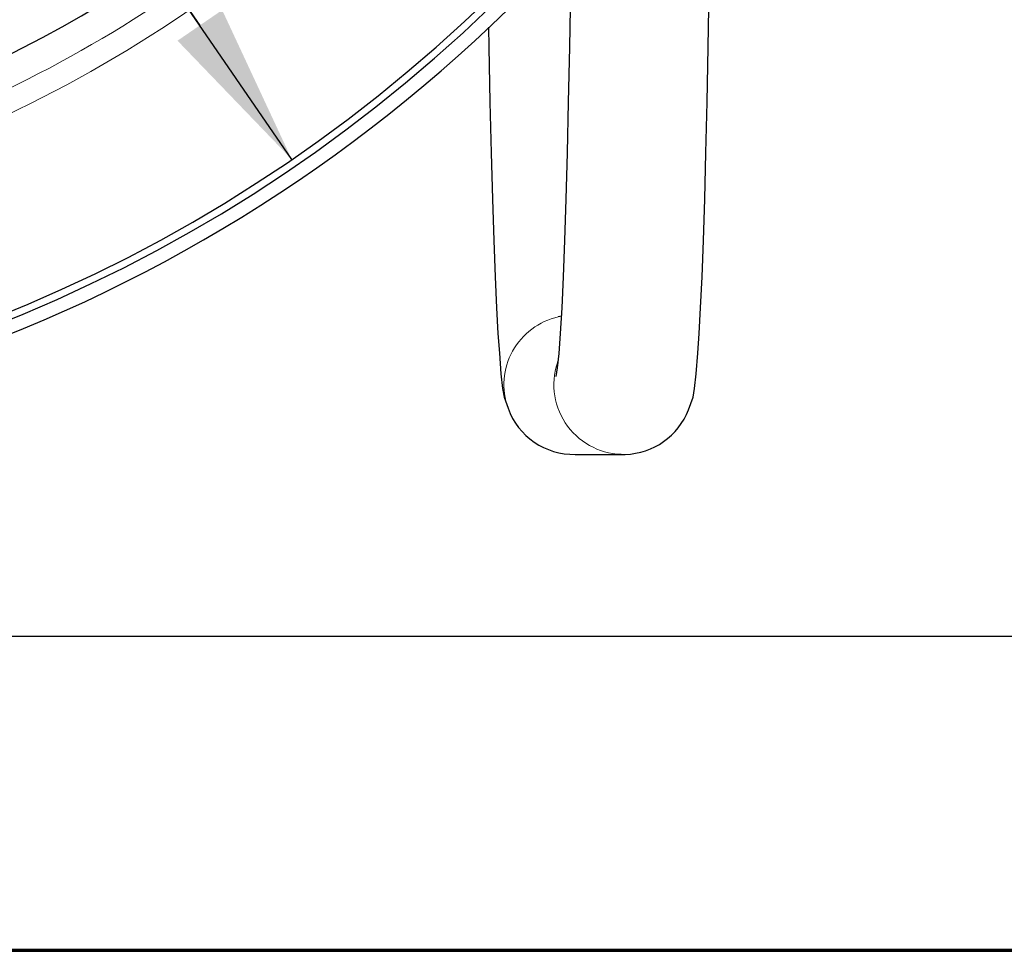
# Model space of a CAD drawing. Header units: millimetres. Extents: x 18 to 610, y -123 to 280.
# Tile 59 of 81: x 499 to 542, y -120 to -80. Entities that reach past the tile are written whole.
import ezdxf

# ---------------------------------------------------------------- set-up
doc = ezdxf.new("R2010")
doc.units = ezdxf.units.MM
doc.linetypes.add('SOLID', pattern=[0])
doc.styles.add('Arial', font='Arial.ttf', dxfattribs={"height": 7})
doc.dimstyles.get("Standard").update_dxf_attribs({"dimtxt": 5, "dimasz": 5, "dimexe": 0.18, "dimexo": 0.0625, "dimgap": 0.09, "dimtad": 0, "dimtih": 1, "dimtoh": 1, "dimdec": 4, "dimzin": 0, "dimdsep": 46, "dimtxsty": 'Arial', "dimcen": 0.09, "dimadec": 0, "dimazin": 0, "dimtfac": 1, "dimtdec": 4, "dimtofl": 0, "dimtmove": 0, "dimatfit": 3, "dimfxl": 0, "dimtolj": 1, "dimtzin": 0, "dimarcsym": 0})

# ---------------------------------------------------------------- blocks, each defined once
blk = doc.blocks.new('*D3')
at = {"color": 0, "lineweight": -2}
for p, q in [((359.841, -51.58), (359.841, -108.382)), ((588.341, -51.58), (588.341, -108.382)), ((366.841, -106.422), (581.341, -106.422))]:
    blk.add_line(p, q, dxfattribs=at)
at = {"color": 0}
for points in [[(366.841, -105.255), (366.841, -107.589), (359.841, -106.422)], [(581.341, -107.589), (581.341, -105.255), (588.341, -106.422)]]:
    blk.add_solid(points, dxfattribs=at)
at = {"layer": 'Defpoints', "color": 0}
for p in [(359.841, -51.58), (588.341, -51.58), (588.341, -106.422)]:
    blk.add_point(p, dxfattribs=at)
at = {"color": 0, "lineweight": 9, "insert": (407.477, -99.349), "char_height": 7, "attachment_point": 5, "style": 'Arial'}
blk.add_mtext('\\A1;228.5', dxfattribs=at)
blk = doc.blocks.new('*D6')
at = {"color": 0, "lineweight": -2}
for p, q in [((510.893, -85.872), (411.559, 59.025)), ((437.289, 21.493), (506.935, -80.098))]:
    blk.add_line(p, q, dxfattribs=at)
at = {"color": 0}
blk.add_solid([(505.973, -80.758), (507.897, -79.438), (510.893, -85.872)], dxfattribs=at)
at = {"layer": 'Defpoints', "color": 0}
for p in [(437.289, 21.493), (510.893, -85.872)]:
    blk.add_point(p, dxfattribs=at)
at = {"color": 0, "lineweight": 9, "insert": (428.334, 47.407), "char_height": 7, "attachment_point": 5, "rotation": 304.4325, "style": 'Arial'}
blk.add_mtext('\\A1;Ø130.2', dxfattribs=at)
blk = doc.blocks.new('BlockOfViews_4')
at = {"linetype": 'SOLID', "lineweight": 30}
blk.add_line((523.108, -98.588, -63.138), (525.262, -98.588, 44.141), dxfattribs=at)
for points in [[(523.092, -50.589, 89.193), (523.093, -53.935, 88.844), (523.086, -57.263, 88.469), (523.073, -60.553, 87.846), (523.056, -63.787, 86.98), (523.034, -66.948, 85.874), (523.007, -70.017, 84.536), (522.975, -72.977, 82.971), (522.939, -75.812, 81.19), (522.9, -78.506, 79.202), (522.856, -81.044, 77.018), (522.808, -83.412, 74.651), (522.757, -85.596, 72.114), (522.703, -87.585, 69.42), (522.646, -89.366, 66.585), (522.587, -90.931, 63.626), (522.525, -92.27, 60.557), (522.462, -93.376, 57.397), (522.397, -94.242, 54.164), (522.331, -94.865, 50.874), (522.264, -95.24, 47.548)], [(527.986, -96.669, 44.086), (528.181, -96.129, 47.495), (528.249, -95.747, 50.888), (528.316, -95.112, 54.243), (528.382, -94.228, 57.541), (528.444, -93.376, 57.277), (528.507, -92.27, 60.437), (528.569, -90.931, 63.506), (528.628, -89.366, 66.465), (528.685, -87.585, 69.3), (528.739, -85.596, 71.994), (528.79, -83.412, 74.531), (528.838, -81.044, 76.898), (528.882, -78.506, 79.082), (528.922, -75.812, 81.07), (528.957, -72.977, 82.851), (528.989, -70.017, 84.416), (529.016, -66.948, 85.754), (529.038, -63.787, 86.86), (529.055, -60.553, 87.726), (529.068, -57.263, 88.349), (529.075, -53.935, 88.724), (529.091, -50.589, 89.073)], [(519.37, -80.178, -96.639), (519.385, -81.044, -95.893), (519.432, -83.412, -93.525), (519.483, -85.596, -90.988), (519.537, -87.585, -88.294), (519.594, -89.366, -85.46), (519.654, -90.931, -82.5), (519.715, -92.27, -79.431), (519.779, -93.376, -76.272), (519.84, -94.228, -76.536), (519.906, -95.112, -73.238), (519.974, -95.747, -69.883), (520.042, -96.129, -66.49), (520.21, -96.6, -63.08)]]:
    blk.add_polyline3d(points, dxfattribs=at)
for centre, radius, start, end in [((474.091, -32.189, -7.767), 65.4, 48.54992, 318.36116), ((474.091, -32.189, 10.233), 65.086, 48.87291, 318.68174), ((474.091, -32.189, -11.467), 66, 210.10029, 317.73262), ((474.091, -32.189, 2.033), 55, 279.154, 311.3879)]:
    blk.add_arc(centre, radius, start, end, dxfattribs=at)
at = {"color": 196, "linetype": 'SOLID', "lineweight": 9}
blk.add_arc((474.091, -32.189, 10.233), 57.285, 276.1605, 314.3813, dxfattribs=at)
at = {"color": 196, "linetype": 'SOLID', "lineweight": 9, "extrusion": (0, 0, -1)}
blk.add_arc((-474.091, -32.189, -9.407), 56.3, 227.7239, 261.7342, dxfattribs=at)
at = {"color": 196, "linetype": 'SOLID', "lineweight": 9, "extrusion": (0.02007, 0, 0.999799)}
for centre, start, end in [((-95.589, -524.196, -52.626), 12.6563, 109.6875), ((-95.589, -524.196, 54.674), 71.7188, 181.4063)]:
    blk.add_arc(centre, 3, start, end, dxfattribs=at)
at = {"linetype": 'SOLID', "lineweight": 30, "extrusion": (0.02007, 0, 0.999799)}
for centre, start, end in [((-95.589, -524.196, -52.626), 10.191, 12.6563), ((-95.589, -524.196, 54.674), 70.6502, 71.7188), ((-95.589, -524.196, -52.626), 109.6875, 181.4063), ((-95.589, -524.196, 54.674), 181.4063, 248.9062)]:
    blk.add_arc(centre, 3, start, end, dxfattribs=at)
blk = doc.blocks.new('A21-m2')
at = {"color": 51, "linetype": 'SOLID', "lineweight": 70}
blk.add_line((203.099, -119.968), (609.821, -119.968), dxfattribs=at)

msp = doc.modelspace()

# ---------------------------------------------------------------- block references
for name in ['A21-m2', 'BlockOfViews_4']:
    msp.add_blockref(name, (0, 0))

# ---------------------------------------------------------------- dimensions: what is measured, and where the dimension line sits
at = {"lineweight": 9}
dim = msp.add_diameter_dim_2p(p1=(437.289, 21.493), p2=(510.893, -85.872), dimstyle='Standard', override={"dimtxt": 7, "dimasz": 7, "dimexe": 1.96, "dimexo": 0, "dimgap": 3.5, "dimtad": 1, "dimtih": 0, "dimtoh": 0, "dimdec": 1, "dimlfac": 1, "dimpost": '״<>', "dimse1": 0, "dimse2": 0, "dimtofl": 1}, dxfattribs=at)
dim.commit()
dim.dimension.update_dxf_attribs({"geometry": '*D6', "text_midpoint": (422.341, 43.298), "dimtype": 163})
dim = msp.add_linear_dim(base=(588.341, -106.422), p1=(359.841, -51.58), p2=(588.341, -51.58), dimstyle='Standard', override={"dimtxt": 7, "dimasz": 7, "dimexe": 1.96, "dimexo": 0, "dimgap": 3.5, "dimtad": 1, "dimtih": 0, "dimtoh": 1, "dimdec": 1, "dimlfac": 1, "dimpost": '<>', "dimsah": 1, "dimse1": 0, "dimse2": 0, "dimtix": 1}, dxfattribs=at)
dim.commit()
dim.dimension.update_dxf_attribs({"geometry": '*D3', "text_midpoint": (407.477, -106.422), "dimtype": 160})

doc.saveas('drawing.dxf')
